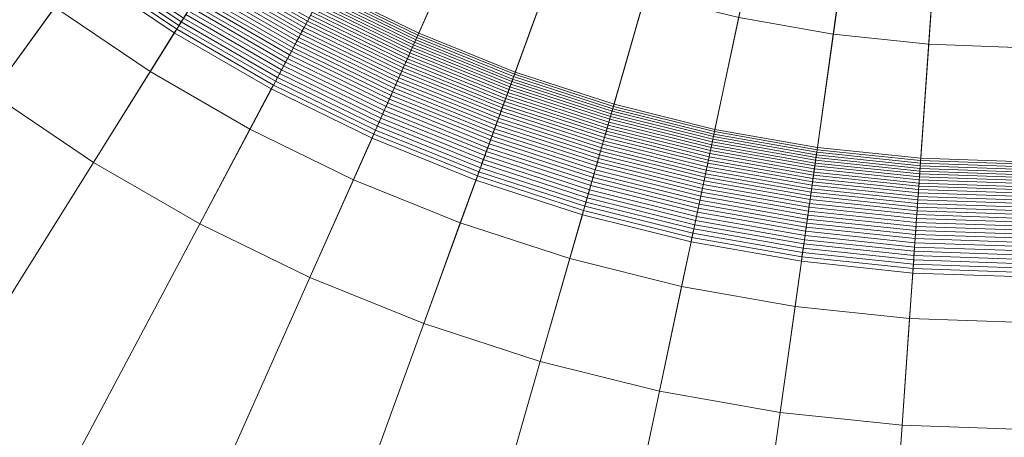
# Model space of a CAD drawing. Header units: millimetres. Extents: x -219 to 220, y -220 to 220.
# Tile 44 of 146: x -29 to 0, y -51 to -39. Entities that reach past the tile are written whole.
import ezdxf

# ---------------------------------------------------------------- set-up
doc = ezdxf.new("R2010")
doc.units = ezdxf.units.MM
doc.layers.add('LUCIDO_1', color=1, linetype='Continuous', lineweight=20, true_color=0xff0000)
doc.layers.add('Nessuna', color=7, linetype='Continuous', lineweight=9)

# ---------------------------------------------------------------- blocks, each defined once
blk = doc.blocks.new('Group-1')
at = {"layer": 'Nessuna', "color": 7, "linetype": 'Continuous', "lineweight": 9, "transparency": 33554687}
for points in [[(-5.175, -39.652, -97.712), (-7.924, -39.167, -97.712), (-4.39, -22.539, -97.712), (-2.809, -22.817, -97.712)], [(-2.398, -39.944, -97.712), (-5.175, -39.652, -97.712), (-2.809, -22.817, -97.712), (-1.212, -22.985, -97.712)], [(0.392, -40.041, -97.712), (-2.398, -39.944, -97.712), (-1.212, -22.985, -97.712), (0.392, -23.041, -97.712)], [(-22.247, -31.201, -70.282), (-24.365, -29.546, -70.282), (-32.454, -39.186, -69.262), (-29.644, -41.382, -69.262)], [(-20.018, -32.705, -70.282), (-22.247, -31.201, -70.282), (-29.644, -41.382, -69.262), (-26.687, -43.376, -69.262)], [(-17.69, -34.049, -70.282), (-20.018, -32.705, -70.282), (-26.687, -43.376, -69.262), (-23.598, -45.16, -69.262)], [(-15.274, -35.227, -70.282), (-17.69, -34.049, -70.282), (-23.598, -45.16, -69.262), (-20.392, -46.723, -69.262)], [(-12.781, -36.234, -70.282), (-15.274, -35.227, -70.282), (-20.392, -46.723, -69.262), (-17.085, -48.059, -69.262)], [(-17.228, -39.616, -92.208), (-19.945, -38.29, -92.208), (-18.387, -35.359, -97.712), (-15.877, -36.583, -97.712)], [(-10.224, -37.065, -70.282), (-12.781, -36.234, -70.282), (-17.085, -48.059, -69.262), (-13.693, -49.162, -69.262)], [(-14.424, -40.749, -92.208), (-17.228, -39.616, -92.208), (-15.877, -36.583, -97.712), (-13.288, -37.629, -97.712)], [(-29.644, -41.382, -89.301), (-32.454, -39.186, -89.301), (-30.453, -36.801, -89.626), (-27.814, -38.863, -89.626)], [(-7.616, -37.715, -70.282), (-10.224, -37.065, -70.282), (-13.693, -49.162, -69.262), (-10.232, -50.024, -69.262)], [(-24.2, -39.397, -89.935), (-26.885, -37.585, -89.935), (-26.811, -37.483, -89.968), (-24.132, -39.289, -89.968)], [(-24.132, -39.289, -89.968), (-26.811, -37.483, -89.968), (-26.736, -37.381, -90.004), (-24.066, -39.182, -90.004)], [(-25.037, -40.736, -89.626), (-27.814, -38.863, -89.626), (-27.036, -37.793, -89.879), (-24.336, -39.614, -89.879)], [(-24.336, -39.614, -89.879), (-27.036, -37.793, -89.879), (-26.96, -37.689, -89.905), (-24.267, -39.505, -89.905)], [(-24.267, -39.505, -89.905), (-26.96, -37.689, -89.905), (-26.885, -37.585, -89.935), (-24.2, -39.397, -89.935)], [(-20.514, -39.361, -90.843), (-23.206, -37.807, -90.843), (-23.152, -37.72, -90.924), (-20.466, -39.271, -90.924)], [(-20.466, -39.271, -90.924), (-23.152, -37.72, -90.924), (-23.099, -37.635, -91.009), (-20.419, -39.182, -91.009)], [(-11.548, -41.683, -92.208), (-14.424, -40.749, -92.208), (-13.288, -37.629, -97.712), (-10.633, -38.492, -97.712)], [(-4.968, -38.182, -70.282), (-7.616, -37.715, -70.282), (-10.232, -50.024, -69.262), (-6.719, -50.644, -69.262)], [(-20.716, -39.741, -90.543), (-23.434, -38.172, -90.543), (-23.376, -38.078, -90.614), (-20.665, -39.643, -90.614)], [(-20.665, -39.643, -90.614), (-23.376, -38.078, -90.614), (-23.318, -37.986, -90.687), (-20.614, -39.547, -90.687)], [(-20.614, -39.547, -90.687), (-23.318, -37.986, -90.687), (-23.262, -37.896, -90.764), (-20.564, -39.453, -90.764)], [(-20.564, -39.453, -90.764), (-23.262, -37.896, -90.764), (-23.206, -37.807, -90.843), (-20.514, -39.361, -90.843)], [(-20.877, -40.043, -90.349), (-23.616, -38.462, -90.349), (-23.554, -38.364, -90.41), (-20.823, -39.941, -90.41)], [(-20.823, -39.941, -90.41), (-23.554, -38.364, -90.41), (-23.494, -38.267, -90.475), (-20.769, -39.84, -90.475)], [(-20.769, -39.84, -90.475), (-23.494, -38.267, -90.475), (-23.434, -38.172, -90.543), (-20.716, -39.741, -90.543)], [(-17.285, -39.745, -91.987), (-20.012, -38.415, -91.987), (-19.978, -38.352, -92.096), (-17.256, -39.679, -92.096)], [(-17.256, -39.679, -92.096), (-19.978, -38.352, -92.096), (-19.945, -38.29, -92.208), (-17.228, -39.616, -92.208)], [(-2.294, -38.463, -70.282), (-4.968, -38.182, -70.282), (-6.719, -50.644, -69.262), (-3.172, -51.017, -69.262)], [(-20.988, -40.251, -90.234), (-23.741, -38.662, -90.234), (-23.678, -38.561, -90.29), (-20.932, -40.146, -90.29)], [(-20.932, -40.146, -90.29), (-23.678, -38.561, -90.29), (-23.616, -38.462, -90.349), (-20.877, -40.043, -90.349)], [(-17.414, -40.034, -91.568), (-20.16, -38.695, -91.568), (-20.121, -38.621, -91.67), (-17.38, -39.958, -91.67)], [(-17.38, -39.958, -91.67), (-20.121, -38.621, -91.67), (-20.083, -38.55, -91.773), (-17.347, -39.885, -91.773)], [(-17.347, -39.885, -91.773), (-20.083, -38.55, -91.773), (-20.047, -38.481, -91.879), (-17.315, -39.814, -91.879)], [(-17.315, -39.814, -91.879), (-20.047, -38.481, -91.879), (-20.012, -38.415, -91.987), (-17.285, -39.745, -91.987)], [(-8.614, -42.415, -92.208), (-11.548, -41.683, -92.208), (-10.633, -38.492, -97.712), (-7.924, -39.167, -97.712)], [(0.392, -38.557, -70.282), (-2.294, -38.463, -70.282), (-3.172, -51.017, -69.262), (0.392, -51.141, -69.262)], [(-26.687, -43.376, -89.301), (-29.644, -41.382, -89.301), (-27.814, -38.863, -89.626), (-25.037, -40.736, -89.626)], [(-21.159, -40.573, -90.086), (-23.934, -38.971, -90.086), (-23.869, -38.867, -90.133), (-21.101, -40.465, -90.133)], [(-21.101, -40.465, -90.133), (-23.869, -38.867, -90.133), (-23.804, -38.764, -90.182), (-21.044, -40.357, -90.182)], [(-21.044, -40.357, -90.182), (-23.804, -38.764, -90.182), (-23.741, -38.662, -90.234), (-20.988, -40.251, -90.234)], [(-17.559, -40.361, -91.186), (-20.328, -39.011, -91.186), (-20.284, -38.929, -91.278), (-17.521, -40.276, -91.278)], [(-17.521, -40.276, -91.278), (-20.284, -38.929, -91.278), (-20.242, -38.848, -91.372), (-17.485, -40.193, -91.372)], [(-17.485, -40.193, -91.372), (-20.242, -38.848, -91.372), (-20.2, -38.77, -91.469), (-17.449, -40.112, -91.469)], [(-17.449, -40.112, -91.469), (-20.2, -38.77, -91.469), (-20.16, -38.695, -91.568), (-17.414, -40.034, -91.568)], [(-21.335, -40.904, -89.968), (-24.132, -39.289, -89.968), (-24.066, -39.182, -90.004), (-21.276, -40.793, -90.004)], [(-21.276, -40.793, -90.004), (-24.066, -39.182, -90.004), (-23.999, -39.076, -90.044), (-21.217, -40.683, -90.044)], [(-21.217, -40.683, -90.044), (-23.999, -39.076, -90.044), (-23.934, -38.971, -90.086), (-21.159, -40.573, -90.086)], [(-17.679, -40.63, -90.924), (-20.466, -39.271, -90.924), (-20.419, -39.182, -91.009), (-17.638, -40.538, -91.009)], [(-17.638, -40.538, -91.009), (-20.419, -39.182, -91.009), (-20.373, -39.095, -91.096), (-17.598, -40.449, -91.096)], [(-17.598, -40.449, -91.096), (-20.373, -39.095, -91.096), (-20.328, -39.011, -91.186), (-17.559, -40.361, -91.186)], [(-5.637, -42.94, -92.208), (-8.614, -42.415, -92.208), (-7.924, -39.167, -97.712), (-5.175, -39.652, -97.712)], [(-21.515, -41.242, -89.879), (-24.336, -39.614, -89.879), (-24.267, -39.505, -89.905), (-21.454, -41.129, -89.905)], [(-21.454, -41.129, -89.905), (-24.267, -39.505, -89.905), (-24.2, -39.397, -89.935), (-21.395, -41.016, -89.935)], [(-21.395, -41.016, -89.935), (-24.2, -39.397, -89.935), (-24.132, -39.289, -89.968), (-21.335, -40.904, -89.968)], [(-17.807, -40.917, -90.687), (-20.614, -39.547, -90.687), (-20.564, -39.453, -90.764), (-17.763, -40.819, -90.764)], [(-17.763, -40.819, -90.764), (-20.564, -39.453, -90.764), (-20.514, -39.361, -90.843), (-17.721, -40.724, -90.843)], [(-17.721, -40.724, -90.843), (-20.514, -39.361, -90.843), (-20.466, -39.271, -90.924), (-17.679, -40.63, -90.924)], [(-22.136, -42.411, -89.626), (-25.037, -40.736, -89.626), (-24.336, -39.614, -89.879), (-21.515, -41.242, -89.879)], [(-17.941, -41.219, -90.475), (-20.769, -39.84, -90.475), (-20.716, -39.741, -90.543), (-17.896, -41.117, -90.543)], [(-17.896, -41.117, -90.543), (-20.716, -39.741, -90.543), (-20.665, -39.643, -90.614), (-17.851, -41.016, -90.614)], [(-17.851, -41.016, -90.614), (-20.665, -39.643, -90.614), (-20.614, -39.547, -90.687), (-17.807, -40.917, -90.687)], [(-14.498, -40.952, -91.879), (-17.315, -39.814, -91.879), (-17.285, -39.745, -91.987), (-14.472, -40.881, -91.987)], [(-14.472, -40.881, -91.987), (-17.285, -39.745, -91.987), (-17.256, -39.679, -92.096), (-14.448, -40.814, -92.096)], [(-14.448, -40.814, -92.096), (-17.256, -39.679, -92.096), (-17.228, -39.616, -92.208), (-14.424, -40.749, -92.208)], [(-2.63, -43.256, -92.208), (-5.637, -42.94, -92.208), (-5.175, -39.652, -97.712), (-2.398, -39.944, -97.712)], [(-18.082, -41.536, -90.29), (-20.932, -40.146, -90.29), (-20.877, -40.043, -90.349), (-18.035, -41.429, -90.349)], [(-18.035, -41.429, -90.349), (-20.877, -40.043, -90.349), (-20.823, -39.941, -90.41), (-17.988, -41.323, -90.41)], [(-17.988, -41.323, -90.41), (-20.823, -39.941, -90.41), (-20.769, -39.84, -90.475), (-17.941, -41.219, -90.475)], [(-14.61, -41.259, -91.469), (-17.449, -40.112, -91.469), (-17.414, -40.034, -91.568), (-14.581, -41.179, -91.568)], [(-14.581, -41.179, -91.568), (-17.414, -40.034, -91.568), (-17.38, -39.958, -91.67), (-14.552, -41.101, -91.67)], [(-14.552, -41.101, -91.67), (-17.38, -39.958, -91.67), (-17.347, -39.885, -91.773), (-14.525, -41.025, -91.773)], [(-14.525, -41.025, -91.773), (-17.347, -39.885, -91.773), (-17.315, -39.814, -91.879), (-14.498, -40.952, -91.879)], [(0.392, -43.361, -92.208), (-2.63, -43.256, -92.208), (-2.398, -39.944, -97.712), (0.392, -40.041, -97.712)], [(-18.229, -41.866, -90.133), (-21.101, -40.465, -90.133), (-21.044, -40.357, -90.182), (-18.18, -41.755, -90.182)], [(-18.18, -41.755, -90.182), (-21.044, -40.357, -90.182), (-20.988, -40.251, -90.234), (-18.131, -41.645, -90.234)], [(-18.131, -41.645, -90.234), (-20.988, -40.251, -90.234), (-20.932, -40.146, -90.29), (-18.082, -41.536, -90.29)], [(-14.736, -41.605, -91.096), (-17.598, -40.449, -91.096), (-17.559, -40.361, -91.186), (-14.703, -41.515, -91.186)], [(-14.703, -41.515, -91.186), (-17.559, -40.361, -91.186), (-17.521, -40.276, -91.278), (-14.671, -41.428, -91.278)], [(-14.671, -41.428, -91.278), (-17.521, -40.276, -91.278), (-17.485, -40.193, -91.372), (-14.64, -41.342, -91.372)], [(-14.64, -41.342, -91.372), (-17.485, -40.193, -91.372), (-17.449, -40.112, -91.469), (-14.61, -41.259, -91.469)], [(-18.329, -42.091, -90.044), (-21.217, -40.683, -90.044), (-21.159, -40.573, -90.086), (-18.279, -41.978, -90.086)], [(-18.279, -41.978, -90.086), (-21.159, -40.573, -90.086), (-21.101, -40.465, -90.133), (-18.229, -41.866, -90.133)], [(-14.839, -41.888, -90.843), (-17.721, -40.724, -90.843), (-17.679, -40.63, -90.924), (-14.804, -41.792, -90.924)], [(-14.804, -41.792, -90.924), (-17.679, -40.63, -90.924), (-17.638, -40.538, -91.009), (-14.769, -41.698, -91.009)], [(-14.769, -41.698, -91.009), (-17.638, -40.538, -91.009), (-17.598, -40.449, -91.096), (-14.736, -41.605, -91.096)], [(-23.598, -45.16, -89.301), (-26.687, -43.376, -89.301), (-25.037, -40.736, -89.626), (-22.136, -42.411, -89.626)], [(-18.483, -42.436, -89.935), (-21.395, -41.016, -89.935), (-21.335, -40.904, -89.968), (-18.432, -42.32, -89.968)], [(-18.432, -42.32, -89.968), (-21.335, -40.904, -89.968), (-21.276, -40.793, -90.004), (-18.38, -42.205, -90.004)], [(-18.38, -42.205, -90.004), (-21.276, -40.793, -90.004), (-21.217, -40.683, -90.044), (-18.329, -42.091, -90.044)], [(-14.948, -42.189, -90.614), (-17.851, -41.016, -90.614), (-17.807, -40.917, -90.687), (-14.911, -42.086, -90.687)], [(-14.911, -42.086, -90.687), (-17.807, -40.917, -90.687), (-17.763, -40.819, -90.764), (-14.874, -41.986, -90.764)], [(-14.874, -41.986, -90.764), (-17.763, -40.819, -90.764), (-17.721, -40.724, -90.843), (-14.839, -41.888, -90.843)], [(-11.608, -41.891, -91.879), (-14.498, -40.952, -91.879), (-14.472, -40.881, -91.987), (-11.587, -41.819, -91.987)], [(-11.587, -41.819, -91.987), (-14.472, -40.881, -91.987), (-14.448, -40.814, -92.096), (-11.567, -41.75, -92.096)], [(-11.567, -41.75, -92.096), (-14.448, -40.814, -92.096), (-14.424, -40.749, -92.208), (-11.548, -41.683, -92.208)], [(-18.587, -42.67, -89.879), (-21.515, -41.242, -89.879), (-21.454, -41.129, -89.905), (-18.535, -42.553, -89.905)], [(-18.535, -42.553, -89.905), (-21.454, -41.129, -89.905), (-21.395, -41.016, -89.935), (-18.483, -42.436, -89.935)], [(-15.063, -42.505, -90.41), (-17.988, -41.323, -90.41), (-17.941, -41.219, -90.475), (-15.024, -42.398, -90.475)], [(-15.024, -42.398, -90.475), (-17.941, -41.219, -90.475), (-17.896, -41.117, -90.543), (-14.986, -42.292, -90.543)], [(-14.986, -42.292, -90.543), (-17.896, -41.117, -90.543), (-17.851, -41.016, -90.614), (-14.948, -42.189, -90.614)], [(-11.698, -42.205, -91.469), (-14.61, -41.259, -91.469), (-14.581, -41.179, -91.568), (-11.674, -42.123, -91.568)], [(-11.674, -42.123, -91.568), (-14.581, -41.179, -91.568), (-14.552, -41.101, -91.67), (-11.652, -42.043, -91.67)], [(-11.652, -42.043, -91.67), (-14.552, -41.101, -91.67), (-14.525, -41.025, -91.773), (-11.629, -41.966, -91.773)], [(-11.629, -41.966, -91.773), (-14.525, -41.025, -91.773), (-14.498, -40.952, -91.879), (-11.608, -41.891, -91.879)], [(-106.25, -170.704, -79.962), (-117.895, -162.849, -79.962), (-29.644, -41.382, -89.301), (-26.687, -43.376, -89.301)], [(-26.687, -43.376, -69.262), (-29.644, -41.382, -69.262), (-108.895, -150.463, -60.875), (-98.136, -157.72, -60.875)], [(-19.126, -43.879, -89.626), (-22.136, -42.411, -89.626), (-21.515, -41.242, -89.879), (-18.587, -42.67, -89.879)], [(-15.143, -42.724, -90.29), (-18.082, -41.536, -90.29), (-18.035, -41.429, -90.349), (-15.103, -42.614, -90.349)], [(-15.103, -42.614, -90.349), (-18.035, -41.429, -90.349), (-17.988, -41.323, -90.41), (-15.063, -42.505, -90.41)], [(-11.8, -42.559, -91.096), (-14.736, -41.605, -91.096), (-14.703, -41.515, -91.186), (-11.773, -42.467, -91.186)], [(-11.773, -42.467, -91.186), (-14.703, -41.515, -91.186), (-14.671, -41.428, -91.278), (-11.748, -42.378, -91.278)], [(-11.748, -42.378, -91.278), (-14.671, -41.428, -91.278), (-14.64, -41.342, -91.372), (-11.722, -42.29, -91.372)], [(-11.722, -42.29, -91.372), (-14.64, -41.342, -91.372), (-14.61, -41.259, -91.469), (-11.698, -42.205, -91.469)], [(-15.266, -43.063, -90.133), (-18.229, -41.866, -90.133), (-18.18, -41.755, -90.182), (-15.225, -42.948, -90.182)], [(-15.225, -42.948, -90.182), (-18.18, -41.755, -90.182), (-18.131, -41.645, -90.234), (-15.184, -42.835, -90.234)], [(-15.184, -42.835, -90.234), (-18.131, -41.645, -90.234), (-18.082, -41.536, -90.29), (-15.143, -42.724, -90.29)], [(-11.883, -42.849, -90.843), (-14.839, -41.888, -90.843), (-14.804, -41.792, -90.924), (-11.854, -42.75, -90.924)], [(-11.854, -42.75, -90.924), (-14.804, -41.792, -90.924), (-14.769, -41.698, -91.009), (-11.827, -42.654, -91.009)], [(-11.827, -42.654, -91.009), (-14.769, -41.698, -91.009), (-14.736, -41.605, -91.096), (-11.8, -42.559, -91.096)], [(-8.644, -42.553, -91.987), (-11.587, -41.819, -91.987), (-11.567, -41.75, -92.096), (-8.629, -42.482, -92.096)], [(-8.629, -42.482, -92.096), (-11.567, -41.75, -92.096), (-11.548, -41.683, -92.208), (-8.614, -42.415, -92.208)], [(-15.351, -43.294, -90.044), (-18.329, -42.091, -90.044), (-18.279, -41.978, -90.086), (-15.308, -43.178, -90.086)], [(-15.308, -43.178, -90.086), (-18.279, -41.978, -90.086), (-18.229, -41.866, -90.133), (-15.266, -43.063, -90.133)], [(-11.971, -43.156, -90.614), (-14.948, -42.189, -90.614), (-14.911, -42.086, -90.687), (-11.941, -43.052, -90.687)], [(-11.941, -43.052, -90.687), (-14.911, -42.086, -90.687), (-14.874, -41.986, -90.764), (-11.911, -42.949, -90.764)], [(-11.911, -42.949, -90.764), (-14.874, -41.986, -90.764), (-14.839, -41.888, -90.843), (-11.883, -42.849, -90.843)], [(-8.71, -42.862, -91.568), (-11.674, -42.123, -91.568), (-11.652, -42.043, -91.67), (-8.692, -42.781, -91.67)], [(-8.692, -42.781, -91.67), (-11.652, -42.043, -91.67), (-11.629, -41.966, -91.773), (-8.676, -42.702, -91.773)], [(-8.676, -42.702, -91.773), (-11.629, -41.966, -91.773), (-11.608, -41.891, -91.879), (-8.659, -42.626, -91.879)], [(-8.659, -42.626, -91.879), (-11.608, -41.891, -91.879), (-11.587, -41.819, -91.987), (-8.644, -42.553, -91.987)], [(-15.48, -43.65, -89.935), (-18.483, -42.436, -89.935), (-18.432, -42.32, -89.968), (-15.436, -43.53, -89.968)], [(-15.436, -43.53, -89.968), (-18.432, -42.32, -89.968), (-18.38, -42.205, -90.004), (-15.393, -43.412, -90.004)], [(-15.393, -43.412, -90.004), (-18.38, -42.205, -90.004), (-18.329, -42.091, -90.044), (-15.351, -43.294, -90.044)], [(-12.032, -43.37, -90.475), (-15.024, -42.398, -90.475), (-14.986, -42.292, -90.543), (-12.001, -43.262, -90.543)], [(-12.001, -43.262, -90.543), (-14.986, -42.292, -90.543), (-14.948, -42.189, -90.614), (-11.971, -43.156, -90.614)], [(-8.765, -43.121, -91.278), (-11.748, -42.378, -91.278), (-11.722, -42.29, -91.372), (-8.746, -43.033, -91.372)], [(-8.746, -43.033, -91.372), (-11.722, -42.29, -91.372), (-11.698, -42.205, -91.469), (-8.727, -42.946, -91.469)], [(-8.727, -42.946, -91.469), (-11.698, -42.205, -91.469), (-11.674, -42.123, -91.568), (-8.71, -42.862, -91.568)], [(-20.392, -46.723, -89.301), (-23.598, -45.16, -89.301), (-22.136, -42.411, -89.626), (-19.126, -43.879, -89.626)], [(-15.567, -43.89, -89.879), (-18.587, -42.67, -89.879), (-18.535, -42.553, -89.905), (-15.524, -43.77, -89.905)], [(-15.524, -43.77, -89.905), (-18.535, -42.553, -89.905), (-18.483, -42.436, -89.935), (-15.48, -43.65, -89.935)], [(-12.128, -43.704, -90.29), (-15.143, -42.724, -90.29), (-15.103, -42.614, -90.349), (-12.095, -43.591, -90.349)], [(-12.095, -43.591, -90.349), (-15.103, -42.614, -90.349), (-15.063, -42.505, -90.41), (-12.063, -43.48, -90.41)], [(-12.063, -43.48, -90.41), (-15.063, -42.505, -90.41), (-15.024, -42.398, -90.475), (-12.032, -43.37, -90.475)], [(-8.845, -43.5, -90.924), (-11.854, -42.75, -90.924), (-11.827, -42.654, -91.009), (-8.824, -43.402, -91.009)], [(-8.824, -43.402, -91.009), (-11.827, -42.654, -91.009), (-11.8, -42.559, -91.096), (-8.804, -43.306, -91.096)], [(-8.804, -43.306, -91.096), (-11.8, -42.559, -91.096), (-11.773, -42.467, -91.186), (-8.784, -43.213, -91.186)], [(-8.784, -43.213, -91.186), (-11.773, -42.467, -91.186), (-11.748, -42.378, -91.278), (-8.765, -43.121, -91.278)], [(-5.678, -43.231, -91.773), (-8.676, -42.702, -91.773), (-8.659, -42.626, -91.879), (-5.667, -43.154, -91.879)], [(-5.667, -43.154, -91.879), (-8.659, -42.626, -91.879), (-8.644, -42.553, -91.987), (-5.656, -43.08, -91.987)], [(-5.656, -43.08, -91.987), (-8.644, -42.553, -91.987), (-8.629, -42.482, -92.096), (-5.646, -43.008, -92.096)], [(-5.646, -43.008, -92.096), (-8.629, -42.482, -92.096), (-8.614, -42.415, -92.208), (-5.637, -42.94, -92.208)], [(-16.02, -45.134, -89.626), (-19.126, -43.879, -89.626), (-18.587, -42.67, -89.879), (-15.567, -43.89, -89.879)], [(-12.194, -43.933, -90.182), (-15.225, -42.948, -90.182), (-15.184, -42.835, -90.234), (-12.16, -43.818, -90.234)], [(-12.16, -43.818, -90.234), (-15.184, -42.835, -90.234), (-15.143, -42.724, -90.29), (-12.128, -43.704, -90.29)], [(-8.888, -43.703, -90.764), (-11.911, -42.949, -90.764), (-11.883, -42.849, -90.843), (-8.867, -43.601, -90.843)], [(-8.867, -43.601, -90.843), (-11.883, -42.849, -90.843), (-11.854, -42.75, -90.924), (-8.845, -43.5, -90.924)], [(-5.725, -43.565, -91.372), (-8.746, -43.033, -91.372), (-8.727, -42.946, -91.469), (-5.712, -43.478, -91.469)], [(-5.712, -43.478, -91.469), (-8.727, -42.946, -91.469), (-8.71, -42.862, -91.568), (-5.7, -43.393, -91.568)], [(-5.7, -43.393, -91.568), (-8.71, -42.862, -91.568), (-8.692, -42.781, -91.67), (-5.689, -43.31, -91.67)], [(-5.689, -43.31, -91.67), (-8.692, -42.781, -91.67), (-8.676, -42.702, -91.773), (-5.678, -43.231, -91.773)], [(-2.634, -43.325, -92.096), (-5.646, -43.008, -92.096), (-5.637, -42.94, -92.208), (-2.63, -43.256, -92.208)], [(-12.295, -44.287, -90.044), (-15.351, -43.294, -90.044), (-15.308, -43.178, -90.086), (-12.261, -44.168, -90.086)], [(-12.261, -44.168, -90.086), (-15.308, -43.178, -90.086), (-15.266, -43.063, -90.133), (-12.227, -44.05, -90.133)], [(-12.227, -44.05, -90.133), (-15.266, -43.063, -90.133), (-15.225, -42.948, -90.182), (-12.194, -43.933, -90.182)], [(-8.956, -44.021, -90.543), (-12.001, -43.262, -90.543), (-11.971, -43.156, -90.614), (-8.933, -43.913, -90.614)], [(-8.933, -43.913, -90.614), (-11.971, -43.156, -90.614), (-11.941, -43.052, -90.687), (-8.91, -43.807, -90.687)], [(-8.91, -43.807, -90.687), (-11.941, -43.052, -90.687), (-11.911, -42.949, -90.764), (-8.888, -43.703, -90.764)], [(-5.764, -43.842, -91.096), (-8.804, -43.306, -91.096), (-8.784, -43.213, -91.186), (-5.75, -43.748, -91.186)], [(-5.75, -43.748, -91.186), (-8.784, -43.213, -91.186), (-8.765, -43.121, -91.278), (-5.737, -43.655, -91.278)], [(-5.737, -43.655, -91.278), (-8.765, -43.121, -91.278), (-8.746, -43.033, -91.372), (-5.725, -43.565, -91.372)], [(-2.656, -43.629, -91.67), (-5.689, -43.31, -91.67), (-5.678, -43.231, -91.773), (-2.65, -43.549, -91.773)], [(-2.65, -43.549, -91.773), (-5.678, -43.231, -91.773), (-5.667, -43.154, -91.879), (-2.645, -43.471, -91.879)], [(-2.645, -43.471, -91.879), (-5.667, -43.154, -91.879), (-5.656, -43.08, -91.987), (-2.639, -43.397, -91.987)], [(-2.639, -43.397, -91.987), (-5.656, -43.08, -91.987), (-5.646, -43.008, -92.096), (-2.634, -43.325, -92.096)], [(-94.085, -177.727, -79.962), (-106.25, -170.704, -79.962), (-26.687, -43.376, -89.301), (-23.598, -45.16, -89.301)], [(-23.598, -45.16, -69.262), (-26.687, -43.376, -69.262), (-98.136, -157.72, -60.875), (-86.897, -164.209, -60.875)], [(-12.364, -44.529, -89.968), (-15.436, -43.53, -89.968), (-15.393, -43.412, -90.004), (-12.33, -44.407, -90.004)], [(-12.33, -44.407, -90.004), (-15.393, -43.412, -90.004), (-15.351, -43.294, -90.044), (-12.295, -44.287, -90.044)], [(-9.027, -44.356, -90.349), (-12.095, -43.591, -90.349), (-12.063, -43.48, -90.41), (-9.003, -44.243, -90.41)], [(-9.003, -44.243, -90.41), (-12.063, -43.48, -90.41), (-12.032, -43.37, -90.475), (-8.979, -44.131, -90.475)], [(-8.979, -44.131, -90.475), (-12.032, -43.37, -90.475), (-12.001, -43.262, -90.543), (-8.956, -44.021, -90.543)], [(-5.805, -44.14, -90.843), (-8.867, -43.601, -90.843), (-8.845, -43.5, -90.924), (-5.791, -44.039, -90.924)], [(-5.791, -44.039, -90.924), (-8.845, -43.5, -90.924), (-8.824, -43.402, -91.009), (-5.777, -43.94, -91.009)], [(-5.777, -43.94, -91.009), (-8.824, -43.402, -91.009), (-8.804, -43.306, -91.096), (-5.764, -43.842, -91.096)], [(-2.674, -43.886, -91.372), (-5.725, -43.565, -91.372), (-5.712, -43.478, -91.469), (-2.667, -43.798, -91.469)], [(-2.667, -43.798, -91.469), (-5.712, -43.478, -91.469), (-5.7, -43.393, -91.568), (-2.661, -43.712, -91.568)], [(-2.661, -43.712, -91.568), (-5.7, -43.393, -91.568), (-5.689, -43.31, -91.67), (-2.656, -43.629, -91.67)], [(0.392, -43.655, -91.773), (-2.65, -43.549, -91.773), (-2.645, -43.471, -91.879), (0.392, -43.577, -91.879)], [(0.392, -43.577, -91.879), (-2.645, -43.471, -91.879), (-2.639, -43.397, -91.987), (0.392, -43.502, -91.987)], [(0.392, -43.502, -91.987), (-2.639, -43.397, -91.987), (-2.634, -43.325, -92.096), (0.392, -43.43, -92.096)], [(0.392, -43.43, -92.096), (-2.634, -43.325, -92.096), (-2.63, -43.256, -92.208), (0.392, -43.361, -92.208)], [(-12.47, -44.897, -89.879), (-15.567, -43.89, -89.879), (-15.524, -43.77, -89.905), (-12.434, -44.773, -89.905)], [(-12.434, -44.773, -89.905), (-15.524, -43.77, -89.905), (-15.48, -43.65, -89.935), (-12.399, -44.651, -89.935)], [(-12.399, -44.651, -89.935), (-15.48, -43.65, -89.935), (-15.436, -43.53, -89.968), (-12.364, -44.529, -89.968)], [(-9.076, -44.587, -90.234), (-12.16, -43.818, -90.234), (-12.128, -43.704, -90.29), (-9.051, -44.471, -90.29)], [(-9.051, -44.471, -90.29), (-12.128, -43.704, -90.29), (-12.095, -43.591, -90.349), (-9.027, -44.356, -90.349)], [(-5.835, -44.349, -90.687), (-8.91, -43.807, -90.687), (-8.888, -43.703, -90.764), (-5.82, -44.244, -90.764)], [(-5.82, -44.244, -90.764), (-8.888, -43.703, -90.764), (-8.867, -43.601, -90.843), (-5.805, -44.14, -90.843)], [(-2.693, -44.165, -91.096), (-5.764, -43.842, -91.096), (-5.75, -43.748, -91.186), (-2.686, -44.07, -91.186)], [(-2.686, -44.07, -91.186), (-5.75, -43.748, -91.186), (-5.737, -43.655, -91.278), (-2.68, -43.977, -91.278)], [(-2.68, -43.977, -91.278), (-5.737, -43.655, -91.278), (-5.725, -43.565, -91.372), (-2.674, -43.886, -91.372)], [(0.392, -43.993, -91.372), (-2.674, -43.886, -91.372), (-2.667, -43.798, -91.469), (0.392, -43.905, -91.469)], [(0.392, -43.905, -91.469), (-2.667, -43.798, -91.469), (-2.661, -43.712, -91.568), (0.392, -43.819, -91.568)], [(0.392, -43.819, -91.568), (-2.661, -43.712, -91.568), (-2.656, -43.629, -91.67), (0.392, -43.736, -91.67)], [(0.392, -43.736, -91.67), (-2.656, -43.629, -91.67), (-2.65, -43.549, -91.773), (0.392, -43.655, -91.773)], [(-17.085, -48.059, -89.301), (-20.392, -46.723, -89.301), (-19.126, -43.879, -89.626), (-16.02, -45.134, -89.626)], [(-12.835, -46.169, -89.626), (-16.02, -45.134, -89.626), (-15.567, -43.89, -89.879), (-12.47, -44.897, -89.879)], [(-9.152, -44.943, -90.086), (-12.261, -44.168, -90.086), (-12.227, -44.05, -90.133), (-9.126, -44.823, -90.133)], [(-9.126, -44.823, -90.133), (-12.227, -44.05, -90.133), (-12.194, -43.933, -90.182), (-9.101, -44.704, -90.182)], [(-9.101, -44.704, -90.182), (-12.194, -43.933, -90.182), (-12.16, -43.818, -90.234), (-9.076, -44.587, -90.234)], [(-5.881, -44.678, -90.475), (-8.979, -44.131, -90.475), (-8.956, -44.021, -90.543), (-5.865, -44.566, -90.543)], [(-5.865, -44.566, -90.543), (-8.956, -44.021, -90.543), (-8.933, -43.913, -90.614), (-5.85, -44.457, -90.614)], [(-5.85, -44.457, -90.614), (-8.933, -43.913, -90.614), (-8.91, -43.807, -90.687), (-5.835, -44.349, -90.687)], [(-2.714, -44.465, -90.843), (-5.805, -44.14, -90.843), (-5.791, -44.039, -90.924), (-2.707, -44.363, -90.924)], [(-2.707, -44.363, -90.924), (-5.791, -44.039, -90.924), (-5.777, -43.94, -91.009), (-2.7, -44.263, -91.009)], [(-2.7, -44.263, -91.009), (-5.777, -43.94, -91.009), (-5.764, -43.842, -91.096), (-2.693, -44.165, -91.096)], [(0.392, -44.273, -91.096), (-2.693, -44.165, -91.096), (-2.686, -44.07, -91.186), (0.392, -44.177, -91.186)], [(0.392, -44.177, -91.186), (-2.686, -44.07, -91.186), (-2.68, -43.977, -91.278), (0.392, -44.084, -91.278)], [(0.392, -44.084, -91.278), (-2.68, -43.977, -91.278), (-2.674, -43.886, -91.372), (0.392, -43.993, -91.372)], [(-9.204, -45.187, -90.004), (-12.33, -44.407, -90.004), (-12.295, -44.287, -90.044), (-9.178, -45.064, -90.044)], [(-9.178, -45.064, -90.044), (-12.295, -44.287, -90.044), (-12.261, -44.168, -90.086), (-9.152, -44.943, -90.086)], [(-5.929, -45.021, -90.29), (-9.051, -44.471, -90.29), (-9.027, -44.356, -90.349), (-5.913, -44.905, -90.349)], [(-5.913, -44.905, -90.349), (-9.027, -44.356, -90.349), (-9.003, -44.243, -90.41), (-5.897, -44.79, -90.41)], [(-5.897, -44.79, -90.41), (-9.003, -44.243, -90.41), (-8.979, -44.131, -90.475), (-5.881, -44.678, -90.475)], [(-2.736, -44.784, -90.614), (-5.85, -44.457, -90.614), (-5.835, -44.349, -90.687), (-2.729, -44.676, -90.687)], [(-2.729, -44.676, -90.687), (-5.835, -44.349, -90.687), (-5.82, -44.244, -90.764), (-2.721, -44.57, -90.764)], [(-2.721, -44.57, -90.764), (-5.82, -44.244, -90.764), (-5.805, -44.14, -90.843), (-2.714, -44.465, -90.843)], [(0.392, -44.574, -90.843), (-2.714, -44.465, -90.843), (-2.707, -44.363, -90.924), (0.392, -44.471, -90.924)], [(0.392, -44.471, -90.924), (-2.707, -44.363, -90.924), (-2.7, -44.263, -91.009), (0.392, -44.371, -91.009)], [(0.392, -44.371, -91.009), (-2.7, -44.263, -91.009), (-2.693, -44.165, -91.096), (0.392, -44.273, -91.096)], [(-9.283, -45.559, -89.905), (-12.434, -44.773, -89.905), (-12.399, -44.651, -89.935), (-9.256, -45.434, -89.935)], [(-9.256, -45.434, -89.935), (-12.399, -44.651, -89.935), (-12.364, -44.529, -89.968), (-9.23, -45.31, -89.968)], [(-9.23, -45.31, -89.968), (-12.364, -44.529, -89.968), (-12.33, -44.407, -90.004), (-9.204, -45.187, -90.004)], [(-5.962, -45.258, -90.182), (-9.101, -44.704, -90.182), (-9.076, -44.587, -90.234), (-5.946, -45.139, -90.234)], [(-5.946, -45.139, -90.234), (-9.076, -44.587, -90.234), (-9.051, -44.471, -90.29), (-5.929, -45.021, -90.29)], [(-2.752, -45.006, -90.475), (-5.881, -44.678, -90.475), (-5.865, -44.566, -90.543), (-2.744, -44.894, -90.543)], [(-2.744, -44.894, -90.543), (-5.865, -44.566, -90.543), (-5.85, -44.457, -90.614), (-2.736, -44.784, -90.614)], [(0.392, -44.785, -90.687), (-2.729, -44.676, -90.687), (-2.721, -44.57, -90.764), (0.392, -44.678, -90.764)], [(0.392, -44.678, -90.764), (-2.721, -44.57, -90.764), (-2.714, -44.465, -90.843), (0.392, -44.574, -90.843)], [(-9.585, -46.979, -89.626), (-12.835, -46.169, -89.626), (-12.47, -44.897, -89.879), (-9.31, -45.685, -89.879)], [(-9.31, -45.685, -89.879), (-12.47, -44.897, -89.879), (-12.434, -44.773, -89.905), (-9.283, -45.559, -89.905)], [(-6.014, -45.622, -90.044), (-9.178, -45.064, -90.044), (-9.152, -44.943, -90.086), (-5.996, -45.5, -90.086)], [(-5.996, -45.5, -90.086), (-9.152, -44.943, -90.086), (-9.126, -44.823, -90.133), (-5.979, -45.378, -90.133)], [(-5.979, -45.378, -90.133), (-9.126, -44.823, -90.133), (-9.101, -44.704, -90.182), (-5.962, -45.258, -90.182)], [(-2.776, -45.353, -90.29), (-5.929, -45.021, -90.29), (-5.913, -44.905, -90.349), (-2.768, -45.236, -90.349)], [(-2.768, -45.236, -90.349), (-5.913, -44.905, -90.349), (-5.897, -44.79, -90.41), (-2.76, -45.12, -90.41)], [(-2.76, -45.12, -90.41), (-5.897, -44.79, -90.41), (-5.881, -44.678, -90.475), (-2.752, -45.006, -90.475)], [(0.392, -45.116, -90.475), (-2.752, -45.006, -90.475), (-2.744, -44.894, -90.543), (0.392, -45.004, -90.543)], [(0.392, -45.004, -90.543), (-2.744, -44.894, -90.543), (-2.736, -44.784, -90.614), (0.392, -44.893, -90.614)], [(0.392, -44.893, -90.614), (-2.736, -44.784, -90.614), (-2.729, -44.676, -90.687), (0.392, -44.785, -90.687)], [(-81.46, -183.885, -79.962), (-94.085, -177.727, -79.962), (-23.598, -45.16, -89.301), (-20.392, -46.723, -89.301)], [(-20.392, -46.723, -69.262), (-23.598, -45.16, -69.262), (-86.897, -164.209, -60.875), (-75.233, -169.898, -60.875)], [(-13.693, -49.162, -89.301), (-17.085, -48.059, -89.301), (-16.02, -45.134, -89.626), (-12.835, -46.169, -89.626)], [(-6.049, -45.871, -89.968), (-9.23, -45.31, -89.968), (-9.204, -45.187, -90.004), (-6.031, -45.746, -90.004)], [(-6.031, -45.746, -90.004), (-9.204, -45.187, -90.004), (-9.178, -45.064, -90.044), (-6.014, -45.622, -90.044)], [(-2.793, -45.591, -90.182), (-5.962, -45.258, -90.182), (-5.946, -45.139, -90.234), (-2.784, -45.471, -90.234)], [(-2.784, -45.471, -90.234), (-5.946, -45.139, -90.234), (-5.929, -45.021, -90.29), (-2.776, -45.353, -90.29)], [(0.392, -45.463, -90.29), (-2.776, -45.353, -90.29), (-2.768, -45.236, -90.349), (0.392, -45.346, -90.349)], [(0.392, -45.346, -90.349), (-2.768, -45.236, -90.349), (-2.76, -45.12, -90.41), (0.392, -45.23, -90.41)], [(0.392, -45.23, -90.41), (-2.76, -45.12, -90.41), (-2.752, -45.006, -90.475), (0.392, -45.116, -90.475)], [(-6.084, -46.123, -89.905), (-9.283, -45.559, -89.905), (-9.256, -45.434, -89.935), (-6.066, -45.997, -89.935)], [(-6.066, -45.997, -89.935), (-9.256, -45.434, -89.935), (-9.23, -45.31, -89.968), (-6.049, -45.871, -89.968)], [(-2.819, -45.958, -90.044), (-6.014, -45.622, -90.044), (-5.996, -45.5, -90.086), (-2.81, -45.835, -90.086)], [(-2.81, -45.835, -90.086), (-5.996, -45.5, -90.086), (-5.979, -45.378, -90.133), (-2.801, -45.712, -90.133)], [(-2.801, -45.712, -90.133), (-5.979, -45.378, -90.133), (-5.962, -45.258, -90.182), (-2.793, -45.591, -90.182)], [(0.392, -45.702, -90.182), (-2.793, -45.591, -90.182), (-2.784, -45.471, -90.234), (0.392, -45.582, -90.234)], [(0.392, -45.582, -90.234), (-2.784, -45.471, -90.234), (-2.776, -45.353, -90.29), (0.392, -45.463, -90.29)], [(-6.286, -47.561, -89.626), (-9.585, -46.979, -89.626), (-9.31, -45.685, -89.879), (-6.102, -46.25, -89.879)], [(-6.102, -46.25, -89.879), (-9.31, -45.685, -89.879), (-9.283, -45.559, -89.905), (-6.084, -46.123, -89.905)], [(-2.836, -46.209, -89.968), (-6.049, -45.871, -89.968), (-6.031, -45.746, -90.004), (-2.827, -46.083, -90.004)], [(-2.827, -46.083, -90.004), (-6.031, -45.746, -90.004), (-6.014, -45.622, -90.044), (-2.819, -45.958, -90.044)], [(0.392, -45.946, -90.086), (-2.81, -45.835, -90.086), (-2.801, -45.712, -90.133), (0.392, -45.824, -90.133)], [(0.392, -45.824, -90.133), (-2.801, -45.712, -90.133), (-2.793, -45.591, -90.182), (0.392, -45.702, -90.182)], [(-2.854, -46.463, -89.905), (-6.084, -46.123, -89.905), (-6.066, -45.997, -89.935), (-2.845, -46.335, -89.935)], [(-2.845, -46.335, -89.935), (-6.066, -45.997, -89.935), (-6.049, -45.871, -89.968), (-2.836, -46.209, -89.968)], [(0.392, -46.321, -89.968), (-2.836, -46.209, -89.968), (-2.827, -46.083, -90.004), (0.392, -46.195, -90.004)], [(0.392, -46.195, -90.004), (-2.827, -46.083, -90.004), (-2.819, -45.958, -90.044), (0.392, -46.07, -90.044)], [(0.392, -46.07, -90.044), (-2.819, -45.958, -90.044), (-2.81, -45.835, -90.086), (0.392, -45.946, -90.086)], [(-10.232, -50.024, -89.301), (-13.693, -49.162, -89.301), (-12.835, -46.169, -89.626), (-9.585, -46.979, -89.626)], [(-2.955, -47.911, -89.626), (-6.286, -47.561, -89.626), (-6.102, -46.25, -89.879), (-2.863, -46.591, -89.879)], [(-2.863, -46.591, -89.879), (-6.102, -46.25, -89.879), (-6.084, -46.123, -89.905), (-2.854, -46.463, -89.905)], [(0.392, -46.576, -89.905), (-2.854, -46.463, -89.905), (-2.845, -46.335, -89.935), (0.392, -46.448, -89.935)], [(0.392, -46.448, -89.935), (-2.845, -46.335, -89.935), (-2.836, -46.209, -89.968), (0.392, -46.321, -89.968)], [(0.392, -48.028, -89.626), (-2.955, -47.911, -89.626), (-2.863, -46.591, -89.879), (0.392, -46.705, -89.879)], [(0.392, -46.705, -89.879), (-2.863, -46.591, -89.879), (-2.854, -46.463, -89.905), (0.392, -46.576, -89.905)], [(-68.436, -189.146, -79.962), (-81.46, -183.885, -79.962), (-20.392, -46.723, -89.301), (-17.085, -48.059, -89.301)], [(-17.085, -48.059, -69.262), (-20.392, -46.723, -69.262), (-75.233, -169.898, -60.875), (-63.2, -174.759, -60.875)], [(-6.719, -50.644, -89.301), (-10.232, -50.024, -89.301), (-9.585, -46.979, -89.626), (-6.286, -47.561, -89.626)], [(-3.172, -51.017, -89.301), (-6.719, -50.644, -89.301), (-6.286, -47.561, -89.626), (-2.955, -47.911, -89.626)], [(-55.077, -193.487, -79.962), (-68.436, -189.146, -79.962), (-17.085, -48.059, -89.301), (-13.693, -49.162, -89.301)], [(-13.693, -49.162, -69.262), (-17.085, -48.059, -69.262), (-63.2, -174.759, -60.875), (-50.857, -178.77, -60.875)], [(0.392, -51.141, -89.301), (-3.172, -51.017, -89.301), (-2.955, -47.911, -89.626), (0.392, -48.028, -89.626)], [(-41.448, -196.885, -79.962), (-55.077, -193.487, -79.962), (-13.693, -49.162, -89.301), (-10.232, -50.024, -89.301)], [(-10.232, -50.024, -69.262), (-13.693, -49.162, -69.262), (-50.857, -178.77, -60.875), (-38.265, -181.909, -60.875)], [(-27.615, -199.324, -79.962), (-41.448, -196.885, -79.962), (-10.232, -50.024, -89.301), (-6.719, -50.644, -89.301)], [(-6.719, -50.644, -69.262), (-10.232, -50.024, -69.262), (-38.265, -181.909, -60.875), (-25.484, -184.163, -60.875)], [(-13.646, -200.793, -79.962), (-27.615, -199.324, -79.962), (-6.719, -50.644, -89.301), (-3.172, -51.017, -89.301)], [(-3.172, -51.017, -69.262), (-6.719, -50.644, -69.262), (-25.484, -184.163, -60.875), (-12.578, -185.519, -60.875)], [(0.392, -201.283, -79.962), (-13.646, -200.793, -79.962), (-3.172, -51.017, -89.301), (0.392, -51.141, -89.301)], [(0.392, -51.141, -69.262), (-3.172, -51.017, -69.262), (-12.578, -185.519, -60.875), (0.392, -185.972, -60.875)]]:
    blk.add_3dface(points, dxfattribs=at)

msp = doc.modelspace()

# ---------------------------------------------------------------- block references
at = {"layer": 'LUCIDO_1', "color": 7, "transparency": 33554687}
msp.add_blockref('Group-1', (0, 0), dxfattribs=at)

doc.saveas('drawing.dxf')
